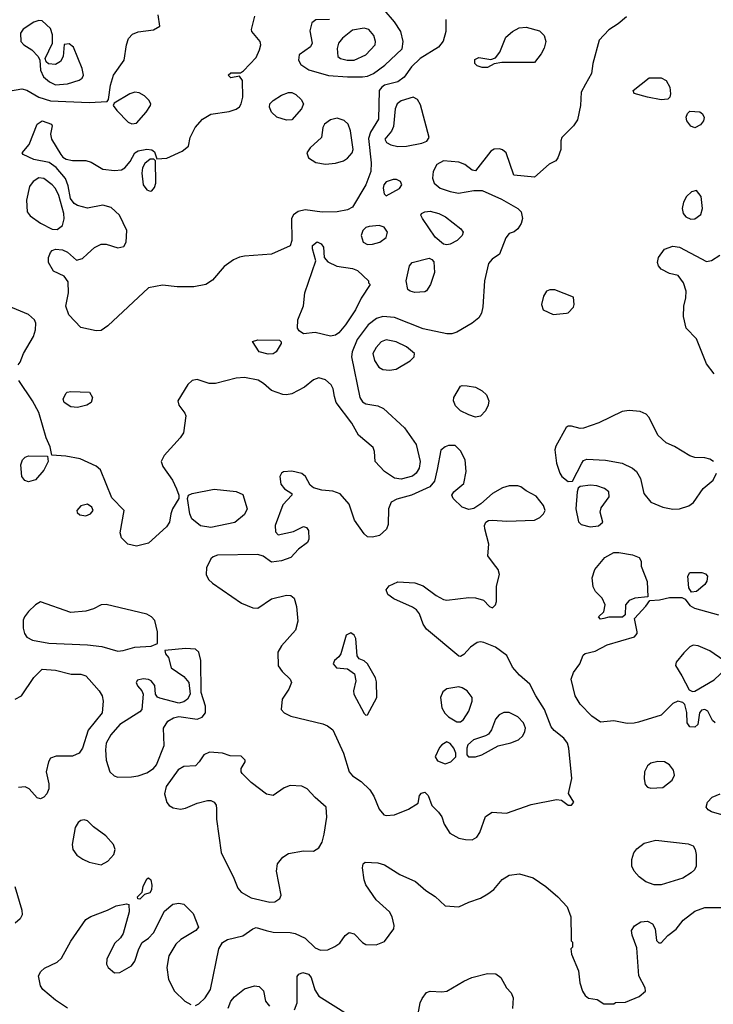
# Model space of a CAD drawing. Extents: x 1173079 to 1307053, y 522583 to 678478.
# Tile 209 of 256: x 1214312 to 1218425, y 610007 to 615844. Entities that reach past the tile are written whole.
import ezdxf

# ---------------------------------------------------------------- set-up
doc = ezdxf.new("R2010")
doc.units = 0

msp = doc.modelspace()

# ---------------------------------------------------------------- linework, layer by layer
at = {"layer": '0CON20XD'}
for points in [[(1214245, 615419.5), (1214325, 615433.6), (1214355, 615426.2), (1214425.8, 615385), (1214495, 615363), (1214725, 615353.8), (1214830.7, 615359.3), (1214838.8, 615371.2), (1214850.6, 615455), (1214868.2, 615515), (1214931.1, 615605), (1214945.2, 615694.8), (1214956.8, 615733.2), (1214981.2, 615758.8), (1215015, 615771.2), (1215106.2, 615783.8), (1215143.6, 615806.4), (1215133.2, 615873.2)], [(1216150, 615845), (1216067.1, 615842.9), (1216044.2, 615825.8), (1216032.4, 615777.6), (1216047.1, 615705), (1216036, 615684), (1215970, 615635), (1215964.4, 615605), (1215979.1, 615579.1), (1216027.4, 615547.4), (1216143.5, 615513.5), (1216255, 615504.7), (1216344.7, 615505.3), (1216375, 615510), (1216409.2, 615525), (1216476.4, 615573.6), (1216579.3, 615670.7), (1216585.9, 615715), (1216571.6, 615775), (1216535, 615831.5), (1216472.3, 615902.3)], [(1217909.5, 615860.5), (1217860.6, 615819.4), (1217806.3, 615783.7), (1217747.6, 615722.4), (1217710, 615585), (1217701.9, 615525), (1217667.9, 615462.1), (1217641.9, 615415), (1217636.9, 615335), (1217618.8, 615251.2), (1217595.9, 615214.1), (1217527.5, 615145), (1217520, 615125), (1217521.2, 615075), (1217503.8, 615025), (1217491.7, 615008.3), (1217452.5, 614987.5), (1217365, 614910), (1217241.7, 614921.7), (1217196, 615055), (1217175, 615073.3), (1217157.7, 615077.7), (1217125, 615076), (1217105, 615064), (1217015, 614948.8), (1216995, 614952), (1216950.8, 614985), (1216915, 614999.2), (1216825, 615006.9), (1216786, 614985), (1216762.9, 614945), (1216760, 614905), (1216769.2, 614875), (1216805.7, 614845), (1216865.4, 614824.6), (1216914.6, 614815.4), (1217005, 614832.2), (1217055, 614830.8), (1217169.5, 614779.5), (1217266.7, 614725), (1217285.8, 614705), (1217292.5, 614665), (1217286, 614635), (1217265.8, 614604.2), (1217245, 614586.7), (1217215, 614576.2), (1217195, 614551.2), (1217156.9, 614453.1), (1217114, 614425), (1217090.9, 614399.1), (1217067.5, 614295), (1217058.9, 614141.1), (1217050, 614105), (1217033.7, 614076.3), (1216995, 614044.3), (1216905, 613992), (1216875, 613982.5), (1216845, 613982.5), (1216705, 614010.8), (1216535, 614078.8), (1216465, 614084), (1216428.2, 614071.8), (1216379.1, 614035), (1216312.3, 613947.7), (1216283.3, 613875), (1216280.4, 613845), (1216328, 613605), (1216345, 613578.8), (1216365, 613567.5), (1216435, 613554.6), (1216468.5, 613538.5), (1216594.1, 613425), (1216663.5, 613325), (1216687.5, 613225), (1216680.4, 613185), (1216663.7, 613156.3), (1216642.2, 613137.8), (1216575, 613119.4), (1216535, 613126.6), (1216474.6, 613165), (1216419.6, 613225), (1216415.4, 613285), (1216407.3, 613307.3), (1216320.4, 613380.4), (1216282.2, 613452.2), (1216188, 613575), (1216178.8, 613611.2), (1216171.4, 613655), (1216159.3, 613679.3), (1216125, 613708.6), (1216085, 613721.4), (1216055, 613710), (1216001.2, 613665), (1215925, 613625.7), (1215895, 613620), (1215872.2, 613622.2), (1215805.5, 613645.5), (1215757.6, 613687.6), (1215726.1, 613706.1), (1215645, 613722.1), (1215595, 613718.5), (1215473, 613687), (1215435, 613688.1), (1215365, 613710.9), (1215335, 613704.4), (1215308.6, 613681.4), (1215248.9, 613585), (1215255, 613558.8), (1215291.4, 613511.4), (1215297.5, 613495), (1215282.7, 613395), (1215264.5, 613365), (1215168.9, 613261.1), (1215150, 613225), (1215160, 613195), (1215218.5, 613115), (1215242.6, 613062.6), (1215256, 613025), (1215256.2, 613005), (1215218.6, 612945), (1215207.5, 612915), (1215200.8, 612865), (1215182.7, 612837.3), (1215075, 612740), (1215005, 612722), (1214953.8, 612735), (1214915, 612773.3), (1214908.3, 612801.7), (1214932, 612935), (1214858.9, 613008.9), (1214792, 613175), (1214765, 613198), (1214671.2, 613241.2), (1214585, 613257.5), (1214501.7, 613261.7), (1214492.3, 613312.3), (1214469.2, 613365), (1214426, 613515), (1214387.7, 613585), (1214306.2, 613705)], [(1214525, 615457.5), (1214595, 615464.7), (1214664.2, 615485), (1214681.7, 615498.3), (1214690.6, 615515), (1214682.5, 615555), (1214631.3, 615681.3), (1214605, 615700.8), (1214575, 615696.7), (1214568.9, 615625), (1214555, 615595.8), (1214525, 615578.5), (1214483.1, 615583.1), (1214468.8, 615595), (1214463.6, 615613.6), (1214506, 615705), (1214507.5, 615755), (1214495, 615792), (1214445, 615837.1), (1214425, 615840), (1214395, 615828.6), (1214332.1, 615787.9), (1214316.7, 615765), (1214318.8, 615715), (1214336.2, 615695), (1214384.6, 615664.6), (1214422.5, 615625), (1214432, 615605), (1214435.6, 615545), (1214452.5, 615505), (1214488.9, 615475), (1214525, 615457.5)], [(1216839.6, 615845), (1216838.5, 615775), (1216822.8, 615717.2), (1216795, 615681.9), (1216686.6, 615613.4), (1216636.1, 615563.9), (1216592.5, 615502.5), (1216555, 615475.3), (1216474.6, 615455.4), (1216458.6, 615445), (1216444.4, 615425), (1216440, 615255), (1216392.8, 615177.2), (1216380.6, 615140.6), (1216396.7, 614995), (1216393.8, 614945), (1216364.7, 614865), (1216286.4, 614733.6), (1216255, 614716.1), (1216195, 614704.7), (1216105, 614702.3), (1216005, 614717.5), (1215962.7, 614707.3), (1215935, 614688), (1215924.3, 614665), (1215926.2, 614535), (1215915.6, 614504.4), (1215805.3, 614454.7), (1215645, 614442.9), (1215614.7, 614435.3), (1215579.8, 614420.2), (1215525, 614381.9), (1215455, 614300), (1215415, 614274.4), (1215345, 614259.6), (1215245, 614260.5), (1215158.8, 614271.2), (1215076.4, 614253.6), (1214835, 614030), (1214795, 614002), (1214765, 614000), (1214675, 614020), (1214603.9, 614093.9), (1214585.5, 614145), (1214600.8, 614225), (1214599.5, 614289.5), (1214575, 614323.3), (1214512.7, 614352.7), (1214482.7, 614405), (1214483.3, 614435), (1214495, 614463.8), (1214504.6, 614475.4), (1214525, 614483.1), (1214565, 614479.2), (1214596.1, 614466.1), (1214648.3, 614418.3), (1214685, 614427.5), (1214714.2, 614455.8), (1214755.5, 614494.5), (1214795, 614512.5), (1214825, 614512.5), (1214895, 614492.2), (1214929.7, 614500.3), (1214944.3, 614525.7), (1214946.7, 614595), (1214903.1, 614685), (1214855, 614731.1), (1214805, 614743.9), (1214715, 614726.8), (1214655, 614741.8), (1214635, 614753.5), (1214613.4, 614783.4), (1214598.8, 614858.8), (1214583.4, 614903.4), (1214528.8, 614968.8), (1214487.5, 614997.5), (1214395, 615016.1), (1214332.5, 615045), (1214327.5, 615055), (1214368.2, 615105), (1214415, 615224), (1214445, 615244.4), (1214500, 615225), (1214503.8, 615215), (1214495.5, 615165), (1214500.4, 615135), (1214556.7, 615045), (1214568.5, 615028.5), (1214586.9, 615016.9), (1214625, 615010), (1214705, 615010.3), (1214735, 614999.4), (1214805, 614957.9), (1214875, 614949.4), (1214915, 614954.3), (1214934.6, 614965.4), (1214966.4, 615003.6), (1214995, 615054), (1215015, 615066.9), (1215066.1, 615076.1), (1215095, 615073.3), (1215110.7, 615060.7), (1215125, 615020), (1215183.6, 615023.6), (1215275.9, 615064.1), (1215312.5, 615095), (1215323.3, 615145), (1215352, 615205), (1215395.7, 615255), (1215445, 615283.8), (1215555, 615299.5), (1215595, 615313.3), (1215615, 615328), (1215625.5, 615345), (1215635.5, 615385), (1215633.9, 615483.9), (1215615, 615510), (1215565, 615498.8), (1215547.5, 615515), (1215565, 615530), (1215621.7, 615528.3), (1215639.3, 615540.7), (1215715, 615620), (1215734.2, 615665), (1215741.4, 615695), (1215737.1, 615715), (1215688, 615775), (1215686, 615785), (1215706.9, 615865)], [(1216295, 615603.5), (1216365, 615635.4), (1216419.2, 615695), (1216422.3, 615715), (1216411.2, 615751.2), (1216382, 615785), (1216355, 615792.9), (1216285, 615782.3), (1216227.1, 615735), (1216201.5, 615705), (1216193.7, 615673.7), (1216198.6, 615625), (1216214.1, 615614.1), (1216253.7, 615603.7), (1216295, 615603.5)], [(1217055, 615560), (1217025, 615571.2), (1217011.2, 615585), (1217011.2, 615608.8), (1217035, 615620.8), (1217105, 615608.8), (1217132.5, 615617.5), (1217158.9, 615651.1), (1217195, 615740.8), (1217234, 615775), (1217273.3, 615795), (1217315, 615799.5), (1217395, 615778.6), (1217421.3, 615751.3), (1217431.5, 615715), (1217422.1, 615675), (1217405, 615642.5), (1217365, 615590.8), (1217170.5, 615589.5), (1217125, 615582.5), (1217085, 615561.2), (1217055, 615560)], [(1218115, 615369.4), (1218035, 615384.2), (1217956.4, 615406.4), (1217950, 615425), (1218045, 615500), (1218115, 615500), (1218145, 615483.8), (1218167.5, 615445), (1218172, 615405), (1218166.1, 615383.9), (1218155, 615373.3), (1218115, 615369.4)], [(1214976.2, 615226.2), (1215005, 615230.4), (1215061.8, 615295), (1215088.6, 615335), (1215089.2, 615345), (1215077.6, 615367.6), (1215052.6, 615392.6), (1215020.2, 615410.2), (1214995, 615415.4), (1214965, 615405.4), (1214871.4, 615348.6), (1214866.2, 615335), (1214888.1, 615305), (1214955, 615237.5), (1214976.2, 615226.2)], [(1215895, 615247.5), (1215836.6, 615266.6), (1215805, 615296.2), (1215792.9, 615325), (1215795.7, 615345), (1215814.2, 615365), (1215865, 615396.9), (1215905, 615413.1), (1215925, 615411.9), (1215949.8, 615399.8), (1215980.2, 615370.2), (1215994.2, 615345), (1215983.1, 615315), (1215925, 615250.5), (1215895, 615247.5)], [(1216555, 615092.5), (1216605, 615094.6), (1216697.4, 615112.6), (1216725.4, 615124.6), (1216740, 615145), (1216689.1, 615339.1), (1216670.6, 615370.6), (1216645, 615385.6), (1216575, 615362.3), (1216551.1, 615345), (1216538.4, 615315), (1216528.9, 615211.1), (1216516.3, 615183.7), (1216477.8, 615135), (1216486.4, 615116.4), (1216512.6, 615102.6), (1216555, 615092.5)], [(1218315, 615203.8), (1218292.3, 615212.3), (1218268.8, 615245), (1218263.9, 615266.1), (1218271.7, 615288.3), (1218285, 615302.5), (1218345, 615297.5), (1218360, 615285), (1218370, 615265), (1218367.5, 615245), (1218349.5, 615220.5), (1218315, 615203.8)], [(1216125, 614988), (1216185, 614993.8), (1216231.9, 615008.1), (1216256, 615024), (1216284.3, 615055), (1216288.6, 615075), (1216274.2, 615185), (1216260, 615225), (1216236.7, 615246.7), (1216195, 615260), (1216155, 615250.5), (1216119.2, 615225), (1216108.6, 615205), (1216101.9, 615145), (1216033.8, 615085), (1216014.4, 615055), (1216024.7, 615024.7), (1216067.7, 614997.7), (1216125, 614988)], [(1215085, 614826.7), (1215095, 614830), (1215111.2, 614848.8), (1215120, 614875), (1215117.5, 615007.5), (1215107.5, 615017.5), (1215085, 615017.5), (1215055, 614992.5), (1215041.2, 614965), (1215036.4, 614933.6), (1215044.3, 614864.3), (1215066.7, 614835), (1215085, 614826.7)], [(1214535, 614601.1), (1214565.8, 614624.2), (1214575.8, 614664.2), (1214574.3, 614695), (1214545, 614801.5), (1214525, 614843.8), (1214505, 614865.9), (1214455, 614903.4), (1214425, 614906.5), (1214392.7, 614885), (1214370.4, 614855), (1214352.9, 614775), (1214355.5, 614705), (1214375, 614680.4), (1214435, 614637.5), (1214505, 614602), (1214535, 614601.1)], [(1216485, 614800), (1216565, 614844.3), (1216577.1, 614865), (1216570, 614885), (1216546.8, 614896.8), (1216527, 614897), (1216485, 614882.9), (1216471.5, 614865), (1216466.9, 614845), (1216472.3, 614812.3), (1216485, 614800)], [(1218291.3, 614661.3), (1218315, 614662.9), (1218350.7, 614689.3), (1218360, 614725), (1218352, 614795), (1218325, 614831.2), (1218295, 614824), (1218265, 614796), (1218247.6, 614762.4), (1218240, 614725), (1218245.7, 614695), (1218262, 614675), (1218291.3, 614661.3)], [(1216845, 614508.8), (1216825, 614513.3), (1216775.8, 614555.8), (1216700, 614665), (1216691.2, 614685), (1216694.3, 614695.7), (1216715, 614705.7), (1216745, 614708.1), (1216796.7, 614695), (1216836, 614675), (1216928.8, 614605), (1216941.2, 614585), (1216936.2, 614565), (1216906.7, 614535), (1216865, 614514), (1216845, 614508.8)], [(1216375, 614511.4), (1216405, 614514.2), (1216447.5, 614525), (1216485, 614553.3), (1216493.8, 614585), (1216473.3, 614615), (1216444.2, 614624.2), (1216385, 614618.1), (1216365, 614611.4), (1216347.5, 614595), (1216337.1, 614565), (1216348.8, 614525), (1216375, 614511.4)], [(1216155, 613967.9), (1216065, 613989.5), (1215995, 613982.5), (1215968.8, 613998.8), (1215960, 614015), (1215961.4, 614065), (1215995, 614147.5), (1216002.5, 614225), (1216067.1, 614415), (1216047.5, 614485), (1216048, 614505), (1216075, 614528), (1216100, 614515), (1216114.2, 614495), (1216118, 614435), (1216138.7, 614408.7), (1216192.2, 614382.2), (1216285, 614368.5), (1216315, 614356.9), (1216380, 614295), (1216380, 614285), (1216390, 614275), (1216336.2, 614193.8), (1216303.1, 614125), (1216243.3, 614035), (1216205, 613988.2), (1216185, 613973.6), (1216155, 613967.9)], [(1218430, 613745), (1218384.1, 613804.1), (1218325, 613951.2), (1218264.4, 614015), (1218247.9, 614085), (1218249.6, 614145), (1218261.9, 614195), (1218264.2, 614234.2), (1218248, 614285), (1218217, 614327), (1218165, 614340), (1218115.7, 614365.7), (1218100, 614385), (1218094.3, 614405), (1218100.8, 614435), (1218135, 614483.8), (1218185, 614501.9), (1218223.8, 614495), (1218385, 614411.4), (1218415, 614417.1), (1218462.6, 614447.4)], [(1216655, 614226.2), (1216627.5, 614235), (1216613.3, 614245), (1216603.8, 614295), (1216624, 614385), (1216640, 614405), (1216739.5, 614429.5), (1216755, 614423.3), (1216767.7, 614407.7), (1216772.5, 614345), (1216748, 614275), (1216725, 614237.5), (1216715, 614231.2), (1216655, 614226.2)], [(1217475, 614096.7), (1217555, 614103.8), (1217563.8, 614106.2), (1217595, 614140), (1217600, 614155), (1217595, 614200), (1217485, 614242.9), (1217455, 614242.5), (1217435, 614233.8), (1217417.5, 614205), (1217405.7, 614155), (1217415.8, 614125), (1217475, 614096.7)], [(1214302.2, 613797.8), (1214315, 613813.8), (1214333.8, 613865), (1214394.6, 613965), (1214406.5, 614005), (1214408.5, 614045), (1214400.6, 614065), (1214365, 614095.5), (1214245, 614146.5)], [(1215785, 613861.9), (1215732.5, 613875), (1215693.3, 613936.7), (1215725, 613947.1), (1215853.6, 613943.6), (1215862.5, 613935), (1215862.5, 613925), (1215833.3, 613875), (1215815, 613862.9), (1215785, 613861.9)], [(1216504.5, 613765.5), (1216545, 613772.9), (1216628.1, 613821.9), (1216651.4, 613845), (1216652.9, 613865), (1216605, 613905.5), (1216543.8, 613935), (1216485, 613945.4), (1216455.3, 613934.7), (1216425, 613900.6), (1216406.2, 613865), (1216415, 613824.3), (1216442.2, 613785), (1216465, 613770.9), (1216504.5, 613765.5)], [(1217015, 613488.5), (1216975, 613501.2), (1216925, 613526.2), (1216895.3, 613555), (1216883.4, 613585), (1216887.2, 613605), (1216925, 613670.8), (1216935, 613675.8), (1216965.7, 613674.3), (1217014.6, 613664.6), (1217054.6, 613644.6), (1217080.4, 613620.4), (1217093.6, 613585), (1217090.4, 613559.6), (1217073.1, 613525), (1217045, 613494.2), (1217015, 613488.5)], [(1214655, 613544.4), (1214615, 613548.1), (1214575, 613574), (1214570, 613595), (1214585, 613627.5), (1214594.1, 613635.9), (1214615, 613640), (1214725.8, 613635.8), (1214744.2, 613605), (1214735.8, 613575), (1214711.1, 613558.9), (1214655, 613544.4)], [(1218425.5, 613225), (1218405, 613237.8), (1218375, 613245.9), (1218315, 613249.1), (1218285, 613258.4), (1218195, 613313.1), (1218145, 613335.8), (1218095, 613382), (1218045, 613486.7), (1218026.7, 613505), (1217991.2, 613521.2), (1217925, 613527.1), (1217885, 613520.8), (1217746, 613454), (1217655, 613422.9), (1217635, 613421.4), (1217585, 613434.2), (1217565, 613434), (1217553.3, 613426.7), (1217490.6, 613315), (1217485.6, 613295), (1217495.7, 613215), (1217514.2, 613155), (1217526.7, 613136.7), (1217565, 613106.2), (1217590.7, 613109.3), (1217644.3, 613215.7), (1217655, 613230), (1217675, 613238.8), (1217785, 613232.5), (1217885, 613214.2), (1217945, 613185.8), (1217968.6, 613165), (1217992.9, 613125), (1218012, 613035), (1218054.6, 612984.6), (1218125, 612954.5), (1218185, 612941.8)], [(1216995, 610982.9), (1217021.8, 610998.2), (1217040.6, 611025), (1217075, 611120), (1217114.5, 611145.5), (1217199.3, 611140.7), (1217345, 611190.8), (1217495, 611221.2), (1217525, 611216.7), (1217565, 611187.5), (1217585, 611187.5), (1217597.5, 611205), (1217567, 611257), (1217585.6, 611345), (1217568.9, 611525), (1217560.6, 611555), (1217538.6, 611585), (1217480.9, 611630.9), (1217462.7, 611652.7), (1217424.6, 611755), (1217372.2, 611835), (1217336, 611905), (1217275, 611957.8), (1217234.5, 612005), (1217201.2, 612075), (1217134, 612124), (1217065, 612151.2), (1217045, 612156), (1217025, 612152), (1216985, 612124.3), (1216945, 612080), (1216925, 612068.6), (1216915, 612070), (1216725, 612231.4), (1216705, 612260), (1216681.9, 612321.9), (1216664.4, 612345), (1216641.3, 612361.3), (1216530.3, 612410.3), (1216495, 612436.7), (1216486, 612465), (1216502.4, 612487.6), (1216555, 612511.5), (1216655, 612505.6), (1216705, 612488), (1216781.2, 612431.2), (1216825, 612406.7), (1216845, 612403.3), (1216975, 612419.6), (1217015, 612417.3), (1217063.2, 612403.2), (1217097.5, 612365), (1217115, 612356.7), (1217133.3, 612375), (1217138.8, 612395), (1217140, 612485), (1217157.5, 612555), (1217150, 612585), (1217120.9, 612620.9), (1217088.8, 612665), (1217093.1, 612735), (1217070.6, 612825), (1217068.6, 612845), (1217075.7, 612864.3), (1217092.5, 612875), (1217115, 612877.8), (1217200.9, 612870.9), (1217365, 612876.8), (1217397.2, 612892.8), (1217418.5, 612915), (1217426.9, 612935), (1217418.5, 612965), (1217375, 613019.4), (1217315, 613050.8), (1217284.2, 613074.2), (1217265, 613080), (1217215, 613080), (1217175, 613068), (1217115, 613036), (1217046.2, 612973.8), (1217005, 612946), (1216975, 612940.8), (1216935, 612954), (1216882.5, 613005), (1216874.2, 613025), (1216886, 613045), (1216945.3, 613094.7), (1216960, 613165), (1216953.9, 613235), (1216925, 613287.5), (1216895, 613320), (1216855, 613320), (1216835, 613312.5), (1216808.8, 613291.2), (1216786.7, 613176.7), (1216770.9, 613109.1), (1216744.3, 613075.7), (1216635.5, 613024.5), (1216547.6, 613002.4), (1216515.3, 612984.7), (1216498.9, 612945), (1216497.7, 612852.3), (1216486.1, 612823.9), (1216445, 612786.7), (1216405, 612776.2), (1216375, 612778.8), (1216355, 612796), (1216296.9, 612876.9), (1216265, 612971.4), (1216212.5, 613032.5), (1216168.8, 613048.8), (1216104.6, 613054.6), (1216055, 613068.6), (1216034.5, 613084.5), (1216007.1, 613135), (1215985, 613154.3), (1215925, 613167.5), (1215876.8, 613163.2), (1215863.8, 613155), (1215854.4, 613135.6), (1215860.3, 613090.3), (1215882.1, 613062.1), (1215925.9, 613035.9), (1215926.7, 613025), (1215871.7, 612968.3), (1215827.5, 612845), (1215828.3, 612808.3), (1215845, 612790), (1215935, 612810.8), (1215995, 612839.4), (1216013, 612833), (1216024.2, 612815), (1216025.7, 612764.3), (1216018, 612745), (1215965.5, 612704.5), (1215920, 612655), (1215865, 612636.9), (1215805, 612628.8), (1215755, 612664), (1215723.6, 612673.6), (1215485, 612668.9), (1215459.4, 612660.6), (1215445, 612648.6), (1215418.8, 612595), (1215417.3, 612555), (1215431.8, 612525), (1215455, 612503.1), (1215627.5, 612385), (1215695, 612358.2), (1215725, 612355.4), (1215805, 612411.1), (1215895, 612432.9), (1215919.7, 612429.7), (1215940, 612415), (1215954.4, 612365), (1215962.3, 612277.7), (1215947.1, 612225), (1215865, 612131.9), (1215842.5, 612095), (1215845, 612013.8), (1215869.1, 611979.1), (1215916, 611935), (1215923.8, 611915), (1215908.8, 611875), (1215869.2, 611815), (1215862, 611755), (1215881.2, 611735), (1215920, 611715), (1216109.2, 611669.2), (1216137.9, 611657.9), (1216168.8, 611635), (1216231.5, 611495), (1216265.5, 611385), (1216285, 611361.9), (1216337.8, 611327.8), (1216387.8, 611277.8), (1216411.4, 611241.4), (1216443.1, 611163.1), (1216470.9, 611130.9), (1216485, 611125.8), (1216535, 611130.8), (1216616.6, 611163.4), (1216675, 611200), (1216682.5, 611245), (1216695, 611258.8), (1216715, 611263.8), (1216733.8, 611245), (1216755.9, 611185.9), (1216795.9, 611145.9), (1216815, 611117.5), (1216828.8, 611075), (1216862.4, 611022.4), (1216915, 610992.2), (1216955, 610983.3), (1216995, 610982.9)], [(1214365, 613104.5), (1214342.1, 613112.1), (1214325, 613136.7), (1214318.8, 613205), (1214329.6, 613235), (1214345, 613250), (1214365, 613257.9), (1214477.5, 613257.5), (1214480, 613225), (1214455, 613173.3), (1214405, 613115.8), (1214365, 613104.5)], [(1218185, 612941.8), (1218225, 612943.5), (1218278.8, 612961.2), (1218308.3, 612981.7), (1218364.7, 613065.3), (1218424.4, 613115), (1218444.4, 613155)], [(1217695, 612837.5), (1217745, 612842.9), (1217770, 612865), (1217753.8, 612925), (1217760.3, 612949.7), (1217807.5, 613015), (1217806, 613045), (1217780, 613065), (1217735, 613081.4), (1217695.9, 613084.1), (1217635, 613076.7), (1217623.9, 613066.1), (1217617.5, 613045), (1217608.8, 612945), (1217625, 612867.5), (1217642.1, 612852.1), (1217695, 612837.5)], [(1215445, 612834.4), (1215384.1, 612844.1), (1215333.3, 612885), (1215321.2, 612915), (1215306.2, 613005), (1215313.3, 613025), (1215334.5, 613035.5), (1215465, 613060), (1215596.4, 613046.4), (1215635, 613029.2), (1215660, 612945), (1215645, 612910), (1215587.6, 612862.4), (1215445, 612834.4)], [(1214705, 612903.1), (1214732.5, 612915), (1214746.9, 612935), (1214739.4, 612955), (1214715, 612972.9), (1214675, 612961.4), (1214651.2, 612935), (1214652.7, 612922.7), (1214668.8, 612908.8), (1214705, 612903.1)], [(1217755, 612290), (1217743.3, 612303.3), (1217776.1, 612333.9), (1217784.2, 612375), (1217765, 612413.8), (1217726, 612455), (1217711.7, 612481.7), (1217707.5, 612535), (1217722, 612585), (1217782, 612655), (1217835, 612685.5), (1217865, 612686.2), (1217945, 612671.9), (1217985, 612656), (1217996.2, 612635), (1217996.7, 612605), (1218032.7, 612512.7), (1218037.5, 612422.5), (1217960, 612415), (1217925, 612400), (1217904, 612375), (1217902.5, 612315), (1217887, 612303), (1217805, 612301.2), (1217775, 612293.3), (1217755, 612290)], [(1218295, 612451.2), (1218279.2, 612475), (1218272.9, 612545), (1218285, 612567.1), (1218357.6, 612567.6), (1218378.8, 612558.8), (1218390, 612545), (1218386, 612515), (1218375, 612496.7), (1218325, 612454.2), (1218295, 612451.2)], [(1214895, 612100), (1214925, 612104), (1214995, 612124.3), (1215090.8, 612129.2), (1215130, 612145), (1215129.5, 612215), (1215112.8, 612282.8), (1215094.3, 612305), (1215065, 612320), (1214825, 612376.5), (1214795, 612375.5), (1214748.8, 612351.2), (1214705, 612336.8), (1214615, 612329.5), (1214435, 612392.5), (1214405, 612374.4), (1214364.7, 612335.3), (1214340, 612305), (1214333.1, 612285), (1214333, 612237), (1214340.8, 612205), (1214355, 612182.7), (1214387.5, 612165), (1214485, 612148.9), (1214715, 612138.9), (1214799.1, 612129.1), (1214895, 612100)], [(1218435.4, 611675.4), (1218419.5, 611689.5), (1218393.3, 611745), (1218375, 611753.8), (1218355, 611750), (1218343.8, 611735), (1218333.8, 611665), (1218315, 611650.8), (1218285, 611652), (1218269.2, 611675), (1218267.3, 611737.3), (1218256.2, 611785), (1218245, 611796.2), (1218215, 611804.2), (1218185, 611790), (1218115, 611720.8), (1217980.3, 611679.7), (1217955, 611672.9), (1217915, 611672.5), (1217835, 611687.8), (1217755, 611680), (1217705, 611714.3), (1217636, 611786), (1217606.5, 611835), (1217582.5, 611935), (1217596, 611975), (1217633.3, 612025), (1217654.1, 612075.9), (1217665, 612086.7), (1217725, 612101.2), (1217795, 612138.6), (1217956.7, 612185), (1217973.3, 612205), (1217973.8, 612215), (1217957.5, 612295), (1218025, 612367.5), (1218048.3, 612401.7), (1218105, 612405.8), (1218165, 612418.8), (1218238.9, 612418.9), (1218258.9, 612408.9), (1218285, 612370.6), (1218314, 612355), (1218456.3, 612316.3)], [(1216365, 611721.2), (1216375, 611723.8), (1216429.5, 611825), (1216428.5, 611918.5), (1216421.7, 611941.7), (1216375, 612026), (1216355, 612044), (1216325.9, 612055.9), (1216312.3, 612072.3), (1216304.3, 612175), (1216295, 612196.2), (1216275, 612209.2), (1216248.8, 612195), (1216215.9, 612084.1), (1216205, 612066.7), (1216178.8, 612045), (1216170, 612025), (1216190.9, 612000.9), (1216255, 611996.2), (1216297.1, 611967.1), (1216304.4, 611925), (1216290.6, 611865), (1216292.9, 611845), (1216355, 611730), (1216365, 611721.2)], [(1218301.7, 611861.7), (1218315, 611864), (1218429.2, 611930.8), (1218499.2, 611995), (1218508.6, 612015), (1218486.9, 612045), (1218405, 612102.3), (1218335, 612131.5), (1218305, 612135.6), (1218285, 612127.1), (1218249.4, 612090.6), (1218205.5, 612035), (1218200, 612015), (1218238.5, 611955), (1218281.2, 611871.2), (1218301.7, 611861.7)], [(1214895, 611353.8), (1214975, 611354.6), (1215015, 611361.2), (1215065, 611380), (1215105.4, 611404.6), (1215123.8, 611426.2), (1215168, 611542), (1215165.6, 611645), (1215191.4, 611685), (1215225, 611706.1), (1215255, 611713.3), (1215365, 611696.9), (1215395, 611710), (1215413.5, 611735), (1215414.4, 611775), (1215388.6, 611855), (1215385.4, 612045), (1215373.9, 612093.9), (1215355, 612111.5), (1215295, 612115.4), (1215172.5, 612105), (1215177.5, 612085), (1215193.9, 612063.9), (1215210.9, 612000.9), (1215285, 611950.8), (1215314.2, 611915), (1215322.5, 611845), (1215308, 611815), (1215285, 611799.4), (1215255, 611793.1), (1215142.7, 611822.7), (1215128.8, 611828.8), (1215116.7, 611845), (1215112.5, 611897.5), (1215092.5, 611925), (1215075, 611933.3), (1215045, 611936.2), (1215010.7, 611929.3), (1215002.5, 611915), (1215010, 611895), (1215036.1, 611866.1), (1215043.3, 611845), (1215036.2, 611755), (1215025, 611740), (1214906.7, 611665), (1214852.3, 611605), (1214825.4, 611555), (1214820, 611515), (1214824.1, 611455), (1214847.5, 611385), (1214872.4, 611362.4), (1214895, 611353.8)], [(1214285, 611816), (1214323.3, 611835), (1214395, 611944.3), (1214445, 611994.2), (1214525, 611988.5), (1214616.6, 611963.4), (1214675, 611964.4), (1214703.6, 611953.6), (1214725, 611932.2), (1214783.6, 611865), (1214800.4, 611835), (1214806.1, 611805), (1214800.4, 611735), (1214718.7, 611631.3), (1214684.1, 611525.9), (1214664, 611496), (1214625, 611477.3), (1214528.1, 611478.1), (1214494.6, 611465.4), (1214482.5, 611445), (1214470, 611385), (1214485.5, 611315), (1214485.5, 611285), (1214473.1, 611255), (1214455, 611235.7), (1214435, 611225.7), (1214415, 611230.8), (1214368, 611285), (1214345.5, 611295.5), (1214305, 611291.5)], [(1216925, 611682.5), (1216943.7, 611696.3), (1216974.4, 611745), (1216995.8, 611805), (1216994.3, 611825), (1216964.7, 611864.7), (1216935, 611883.8), (1216915, 611888.8), (1216845, 611877.8), (1216821.5, 611858.5), (1216806.4, 611825), (1216815.6, 611765), (1216832.8, 611732.8), (1216855, 611712), (1216905, 611682.5), (1216925, 611682.5)], [(1217015, 611474.2), (1217052.5, 611485), (1217150, 611540), (1217225, 611556.5), (1217270, 611575), (1217295, 611599.2), (1217308.2, 611625), (1217310.4, 611645), (1217300, 611675), (1217265, 611710.6), (1217215, 611736.9), (1217183.2, 611736.8), (1217155, 611722.9), (1217132.6, 611697.4), (1217109.2, 611635), (1217091.2, 611608.8), (1217075, 611598), (1217002.5, 611575), (1216970, 611545), (1216963.3, 611525), (1216962.5, 611485), (1216974.2, 611474.2), (1217015, 611474.2)], [(1216835, 611433.5), (1216868, 611445), (1216898.8, 611475), (1216898.8, 611495), (1216886.2, 611525), (1216865, 611553.3), (1216845, 611563.3), (1216815, 611546.2), (1216800.9, 611529.1), (1216775.8, 611475), (1216789.5, 611449.5), (1216835, 611433.5)], [(1215795, 610611.9), (1215825, 610614.2), (1215855, 610633.8), (1215862.5, 610655), (1215835.4, 610795.4), (1215840.5, 610839.5), (1215871.5, 610878.5), (1215905, 610900.9), (1215995, 610917.5), (1216055, 610915.8), (1216085, 610934.2), (1216105, 610968), (1216117.5, 611015), (1216133, 611117), (1216128.6, 611175), (1216063.4, 611233.4), (1216016.5, 611285), (1215985, 611300.8), (1215915, 611303.8), (1215880.2, 611289.8), (1215815, 611245.6), (1215775, 611253.3), (1215685, 611321.9), (1215632, 611375), (1215626, 611385), (1215626.2, 611405), (1215648.8, 611445), (1215648.8, 611455), (1215625, 611478), (1215560.5, 611480.5), (1215515, 611496), (1215437.4, 611502.6), (1215404.6, 611485.4), (1215376.2, 611445), (1215355, 611420), (1215285, 611416.2), (1215252.1, 611397.9), (1215180.9, 611299.1), (1215171.1, 611255), (1215183.6, 611203.6), (1215199.2, 611185), (1215222, 611172), (1215265, 611164.6), (1215295, 611170), (1215365, 611200), (1215425, 611214.4), (1215445, 611215.7), (1215465, 611206), (1215476.6, 611186.6), (1215480, 611165), (1215480, 611105), (1215506.4, 610906.4), (1215582.5, 610755), (1215605.4, 610695.4), (1215625, 610671.4), (1215685, 610638.5), (1215795, 610611.9)], [(1218055, 611287.5), (1218125, 611291.4), (1218181.4, 611335), (1218194.3, 611365), (1218189.4, 611395), (1218165, 611427.5), (1218135, 611443.5), (1218095, 611446.5), (1218055, 611436.9), (1218035, 611420), (1218017.7, 611385), (1218014.5, 611344.5), (1218020.9, 611310.9), (1218034.5, 611294.5), (1218055, 611287.5)], [(1218572.6, 611102.6), (1218415, 611148.1), (1218395, 611159.2), (1218382.5, 611175), (1218391.4, 611205), (1218418.8, 611235), (1218465, 611254.4)], [(1214795, 610833.1), (1214835, 610856.5), (1214870.9, 610895), (1214878.2, 610925), (1214868.2, 610955), (1214822.2, 611005), (1214749.2, 611059.2), (1214715, 611094), (1214695, 611101.2), (1214675, 611096.7), (1214658.8, 611085), (1214642, 611055), (1214624.2, 610955), (1214627.5, 610925), (1214651.7, 610891.7), (1214686.6, 610866.6), (1214725, 610849.1), (1214795, 610833.1)], [(1218115, 610714.3), (1218075, 610715.6), (1218025, 610733.1), (1217985, 610762.2), (1217956, 610796), (1217941.5, 610825), (1217941.5, 610865), (1217954.5, 610905), (1217971.3, 610928.7), (1218015, 610962.1), (1218085, 610979.6), (1218275, 610959.2), (1218305.6, 610945.6), (1218318, 610925), (1218322.5, 610895), (1218323.6, 610826.4), (1218313.8, 610805), (1218294.3, 610785.7), (1218245, 610755.7), (1218115, 610714.3)], [(1215355, 609999.4), (1215375, 610009.4), (1215411.9, 610045), (1215443.6, 610095), (1215493.4, 610336.6), (1215515.6, 610374.4), (1215545, 610390.8), (1215635, 610412.2), (1215695, 610454.4), (1215715, 610461.5), (1215773.8, 610445), (1215815.3, 610435.3), (1215915, 610432.7), (1215945, 610426.2), (1216005, 610399.6), (1216065, 610341.2), (1216095, 610327.1), (1216139.4, 610330.6), (1216180.9, 610349.1), (1216210, 610370), (1216241.2, 610415), (1216265, 610432), (1216295, 610424), (1216344.4, 610374.4), (1216365, 610362), (1216425, 610360), (1216475, 610380), (1216530, 610455), (1216532, 610475), (1216520, 610525), (1216504, 610555), (1216425, 610626), (1216365, 610716.2), (1216354.5, 610745), (1216343.9, 610816.1), (1216349.3, 610840.7), (1216360.7, 610849.3), (1216435, 610845.7), (1216474.5, 610834.5), (1216566.2, 610776.2), (1216660, 610735), (1216720.9, 610680.9), (1216775.8, 610645.8), (1216835, 610590), (1216915, 610584), (1216975, 610612.9), (1217045, 610637.1), (1217088.7, 610661.3), (1217122.6, 610687.4), (1217172.3, 610747.7), (1217215, 610773.5), (1217275, 610780.9), (1217356.2, 610756.2), (1217432, 610705), (1217503.8, 610645), (1217558, 610585), (1217580, 610525), (1217581.2, 610401.2), (1217582.5, 610382.5), (1217590, 610375), (1217590, 610345), (1217580, 610335), (1217583.3, 610305), (1217625.8, 610205), (1217634.4, 610135), (1217649.2, 610085), (1217665, 610058.8), (1217684.3, 610044.3), (1217735.9, 610035.9), (1217775, 610010), (1217835, 610010), (1217845, 610017.5), (1217905, 610020), (1217985, 610053.8), (1218022.5, 610085), (1218020, 610105), (1217984, 610175), (1217971.2, 610341.2), (1217943.6, 610416.4), (1217940, 610445), (1217957.4, 610472.6), (1217995, 610496.7), (1218035, 610500), (1218063.8, 610483.8), (1218080.6, 610455), (1218088.8, 610385), (1218101.7, 610371.7), (1218115, 610371.2), (1218155.6, 610414.4), (1218205, 610452), (1218245.7, 610505), (1218315, 610558.8), (1218375, 610580), (1218475, 610580)], [(1215025, 610630), (1215011.7, 610631.7), (1215010, 610645), (1215037.5, 610672.5), (1215043.3, 610705), (1215065, 610750), (1215075, 610757.5), (1215088.8, 610745), (1215096.1, 610713.9), (1215093.3, 610685), (1215083, 610667), (1215052.5, 610657.5), (1215025, 610630)], [(1214282.7, 610705), (1214325.6, 610565), (1214327.3, 610537.3), (1214315.4, 610514.6), (1214285, 610488.6)], [(1214596.4, 609983.6), (1214525, 610030.6), (1214450, 610095), (1214435.9, 610115.9), (1214423.8, 610175), (1214438.3, 610201.7), (1214459.4, 610220.6), (1214535, 610257.1), (1214559.4, 610280.6), (1214615, 610382), (1214705, 610508.8), (1214733.2, 610526.8), (1214833.3, 610565), (1214885, 610591.4), (1214945, 610602.5), (1214958.3, 610598.3), (1214961.2, 610555), (1214925, 610427.5), (1214909.4, 610400.6), (1214875, 610366.7), (1214828, 610275), (1214826.2, 610245), (1214835.9, 610225.9), (1214875, 610193.8), (1214905, 610196.2), (1214975, 610236), (1214995, 610263.3), (1215018, 610335), (1215037.5, 610372.5), (1215075, 610398.8), (1215105, 610430), (1215170.6, 610559.4), (1215219.7, 610600.3), (1215255, 610606.9), (1215285, 610600), (1215341.4, 610545), (1215372, 610465), (1215356.2, 610445), (1215268.5, 610391.5), (1215237.1, 610362.9), (1215196.2, 610295), (1215183.8, 610225), (1215194.6, 610155), (1215229.4, 610085), (1215292, 610025), (1215326.7, 610005)], [(1215940.8, 609975), (1215957.1, 610015), (1215958.3, 610171.7), (1215966.7, 610185), (1215990, 610195), (1216023.8, 610185), (1216041.2, 610165), (1216062.7, 610092.7), (1216086.2, 610055), (1216255, 609947.8)], [(1216665.4, 609895), (1216687.1, 610015), (1216698.3, 610041.7), (1216725, 610077.5), (1216745, 610085.8), (1216815, 610080.5), (1216845, 610084.5), (1216945, 610144.4), (1216993.3, 610165), (1217085, 610189.4), (1217135, 610187.1), (1217165.6, 610165.6), (1217198.8, 610105), (1217226.2, 610075), (1217238.8, 610045), (1217235, 609982.5)], [(1215547.7, 609985), (1215563.8, 610025), (1215585, 610050.5), (1215645, 610099.2), (1215704.1, 610115.9), (1215732.3, 610112.3), (1215757.7, 610087.7), (1215768.8, 610025), (1215793.8, 609995)]]:
    msp.add_lwpolyline(points, dxfattribs=at)

doc.saveas('drawing.dxf')
